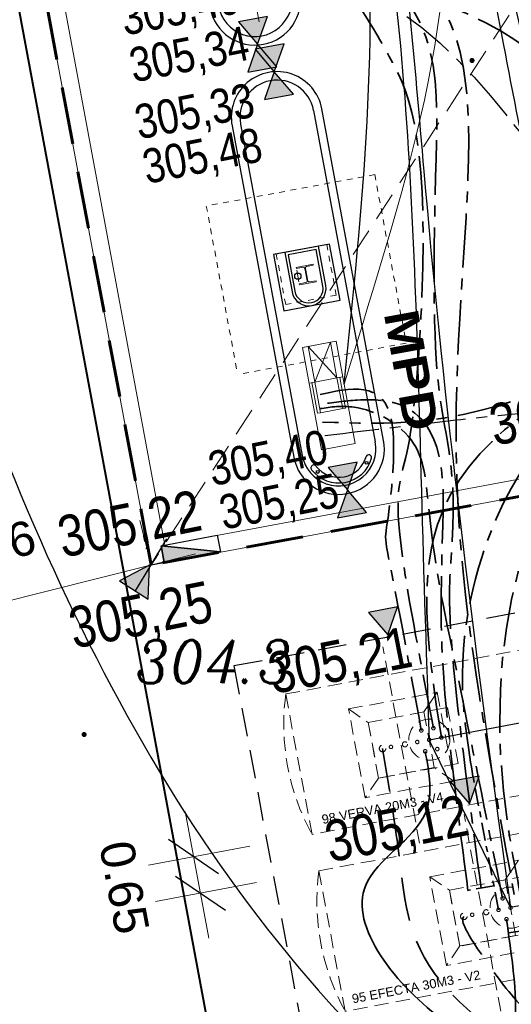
# Model space of a CAD drawing. Header units: metres. Extents: x 779 to 7046, y -512 to 9570.
# Tile 214 of 256: x 2205 to 2214, y 167 to 184. Entities that reach past the tile are written whole.
import ezdxf

# ---------------------------------------------------------------- set-up
doc = ezdxf.new("R2010")
doc.units = ezdxf.units.M
for name, pattern in [('0', [0]), ('CENTER', [50.8, 31.75, -6.35, 6.35, -6.35]), ('CIĄGłA', [0]), ('DASH', [0.75, 0.5, -0.25]), ('DASHDOT', [1, 0.5, -0.25, 0, -0.25]), ('DASHDOT2', [0.5, 0.25, -0.125, 0, -0.125]), ('DASHED', [0.75, 0.5, -0.25]), ('DASHEDX2', [38.1, 25.4, -12.7]), ('HIDDEN', [0.375, 0.25, -0.125]), ('HIDDEN2', [4.7625, 3.175, -1.5875]), ('KRESKOWA', [0.75, 0.5, -0.25])]:
    doc.linetypes.add(name, pattern=pattern)
doc.layers.add('-AGP1_zbiorniki', color=7, linetype='DASHED', lineweight=5, true_color=0x000000)
for name, color, linetype, lineweight in [('_a_krawezniki', 7, 'Continuous', 30), ('_a_obiekty', 250, 'Continuous', 30), ('_ON', 10, 'Continuous', 35), ('_Pb95', 94, 'Continuous', 35), ('_Pb98', 160, 'Continuous', 35), ('_U95', 30, 'Continuous', 35), ('_VRS', 210, 'Continuous', 35), ('AGP1_HATCH', 7, 'Continuous', 5), ('AGP1_KRAWEZNIKI', 250, 'Continuous', 20), ('AGP1_OPISY', 7, 'Continuous', 13), ('AGP1_WYMIARY', 7, 'Continuous', 15), ('AX1', 4, 'DASHDOT', 15), ('BK_Beton', 2, 'Continuous', 15), ('Instalacje elektryczne', 1, 'Continuous', 20), ('MPZP', 7, 'Continuous', 0), ('RTPW01', 253, 'Continuous', 0), ('zz-drogi', 7, 'Continuous', 40)]:
    doc.layers.add(name, color=color, linetype=linetype, lineweight=lineweight)
for name, color, linetype in [('IE_kable ziemne', 240, 'Continuous'), ('IE_kanalizacja iskrobezpieczne', 3, 'Continuous'), ('IE_kanalizacja słaboprądowa', 6, 'Continuous'), ('TECHNOLOGIA PALIW', 7, 'Continuous'), ('WIATA DYSTRYBUTOROWA', 7, 'Continuous'), ('WYMIARY', 9, 'Continuous'), ('zz-odwodnienie', 5, 'Continuous')]:
    doc.layers.add(name, color=color, linetype=linetype)
doc.styles.add('ARIAL', font='arial.ttf')
doc.styles.add('ARIAL BOLD', font='ariblk.ttf')
doc.styles.get("Standard").update_dxf_attribs({"font": 'arial.ttf'})
doc.styles.add('Style-ITALIC_1250', font='ITALIC_1250.shx')
doc.dimstyles.new('PZT M', dxfattribs={"dimtxt": 0.6, "dimasz": 0.75, "dimexe": 0.8, "dimexo": 0.1, "dimgap": 0.3, "dimtad": 1, "dimdsep": 46, "dimtxsty": 'ARIAL', "dimblk": 'OBLIQUE', "dimcen": 0.9, "dimdle": 0.8, "dimclrd": 7, "dimclre": 256, "dimclrt": 7, "dimadec": 0, "dimazin": 0, "dimtfac": 1, "dimtmove": 2, "dimatfit": 3, "dimldrblk": 'ARCHTICK', "dimfxl": 1, "dimfxlon": 1, "dimtolj": 1, "dimtzin": 0, "dimlwd": 20, "dimlwe": 20, "dimarcsym": 0})

# ---------------------------------------------------------------- blocks, each defined once
blk = doc.blocks.new('RTPW01')
at = {"layer": 'RTPW01', "linetype": 'Continuous', "lineweight": 13, "true_color": 0x939598}
h = blk.add_hatch(color=252, dxfattribs=at)
edge = h.paths.add_edge_path()
edge.add_arc((0, 0), 0.045, 0, 360)
blk = doc.blocks.new('PZT MDCP podkład')
at = {"layer": 'MPZP', "color": 252, "linetype": 'Continuous', "lineweight": 40, "true_color": 0x939598, "flags": 128}
blk.add_lwpolyline([(2125.102, 133.755), (2146.578, 18.455), (2153.737, -8.653)], dxfattribs=at)
at = {"layer": 'RTPW01', "color": 252, "linetype": 'Continuous', "lineweight": 13, "true_color": 0x939598}
for p in [(2147.126, 57.227), (2140.336, 45.429)]:
    blk.add_blockref('RTPW01', p, dxfattribs=at)
at = {"layer": 'RTPW01', "color": 252, "linetype": 'Continuous', "lineweight": 13, "true_color": 0x939598, "style": 'Style-ITALIC_1250', "width": 0.9}
blk.add_text('304.3', height=0.75, dxfattribs=at).set_placement((2141.236, 46.329))
blk = doc.blocks.new('TP')
at = {"layer": '_ON', "linetype": 'CENTER', "lineweight": 30, "ltscale": 0.03}
for points, knots in [([(1728.142, 310.983), (1728.072, 311.389, 0), (1727.924, 312.234, 0), (1728.789, 314.962, 0), (1733.851, 317.66, 0), (1733.36, 318.83, 0), (1738.837, 320.204, 0), (1739.964, 320.487, 0)], [0, 0, 0, 0, 1.243359, 2.59454, 8.443708, 12.38363, 13.4042, 13.4042, 13.4042, 13.4042]), ([(1736.004, 312.463), (1735.901, 313.296, 0), (1735.268, 318.424, 0), (1735.566, 319.404, 0), (1738.839, 320.124, 0), (1740.167, 320.416, 0)], [0, 0, 0, 0, 0.726184, 4.475326, 7.031829, 7.031829, 7.031829, 7.031829])]:
    blk.add_open_spline(points, degree=3, knots=knots, dxfattribs=at)
at = {"layer": '_Pb95', "linetype": 'CENTER', "ltscale": 0.03}
for points, knots in [([(1744.22, 315.939, 0), (1743.758, 315.844, 0), (1739.811, 315.039, 0), (1735.488, 316.503, 0), (1734.314, 319.123, 0), (1733.928, 320.932, 0), (1733.869, 321.21)], [0, 0, 0, 0, 0.942897, 8.04004, 11.544253, 12.182219, 12.182219, 12.182219, 12.182219]), ([(1727.671, 310.892), (1727.627, 311.168, 0), (1727.486, 312.041, 0), (1727.635, 314.973, 0), (1731.78, 315.076, 0), (1736.951, 314.47, 0), (1741.952, 315.405, 0), (1744.058, 315.798, 0)], [0, 0, 0, 0, 0.685114, 2.164302, 6.466468, 10.768634, 13.898231, 13.898231, 13.898231, 13.898231]), ([(1735.533, 312.375), (1735.504, 312.565, 0), (1735.426, 313.081, 0), (1735.972, 314.151, 0), (1738.323, 314.379, 0), (1739.037, 314.564, 0), (1742.659, 315.296, 0), (1744.098, 315.587, 0)], [0, 0, 0, 0, 0.556295, 1.510079, 2.272355, 5.589315, 7.776696, 7.776696, 7.776696, 7.776696])]:
    blk.add_open_spline(points, degree=3, knots=knots, dxfattribs=at)
at = {"layer": '_Pb95', "linetype": 'DASHEDX2', "ltscale": 0.03}
blk.add_open_spline([(1744.415, 314.91, 0), (1744.472, 314.876, 0), (1744.553, 314.827, 0), (1748.132, 317.427, 0), (1746.307, 319.93, 0), (1748.979, 320.676, 0), (1750.079, 320.913, 0), (1750.363, 320.975)], degree=3, knots=[0, 0, 0, 0, 1.619608, 2.288409, 7.703926, 9.936451, 10.712769, 10.712769, 10.712769, 10.712769], dxfattribs=at)
at = {"layer": '_Pb98', "linetype": 'CENTER', "ltscale": 0.03}
for points, knots in [([(1741.285, 314.511, 0), (1739.949, 314.3, 0), (1736.712, 313.79, 0), (1734.146, 318.255, 0), (1733.806, 320.185, 0), (1733.631, 321.175)], [0, 0, 0, 0, 0.562546, 1.363545, 2.207826, 2.207826, 2.207826, 2.207826]), ([(1741.122, 314.37, 0), (1740.003, 314.152, 0), (1736.942, 313.555, 0), (1736.717, 313.953, 0), (1730.826, 314.39, 0), (1729.496, 313.644, 0), (1728.661, 313.187, 0), (1727.352, 312.265, 0), (1727.345, 311.53, 0), (1727.405, 311.074, 0), (1727.435, 310.85)], [0, 0, 0, 0, 0.856613, 2.343572, 3.811717, 8.628417, 11.438696, 12.822687, 13.505151, 14.160828, 14.160828, 14.160828, 14.160828]), ([(1741.162, 314.159, 0), (1740.171, 313.974, 0), (1737.234, 313.424, 0), (1738.207, 313.543, 0), (1734.961, 313.78, 0), (1735.163, 312.909, 0), (1735.297, 312.327)], [0, 0, 0, 0, 0.836324, 2.479027, 3.076449, 4.277289, 4.277289, 4.277289, 4.277289])]:
    blk.add_open_spline(points, degree=3, knots=knots, dxfattribs=at)
at = {"layer": '_Pb98', "linetype": 'DASHEDX2', "ltscale": 0.03}
blk.add_open_spline([(1741.48, 313.482, 0), (1742.038, 313.577, 0), (1743.757, 313.87, 0), (1745.357, 313.89, 0), (1747.367, 316.641, 0), (1747.534, 319.724, 0), (1749.054, 320.514, 0), (1750.095, 320.68, 0), (1750.422, 320.732)], degree=3, knots=[0, 0, 0, 0, 1.573823, 4.84221, 7.487122, 9.533328, 12.679776, 14.116481, 14.116481, 14.116481, 14.116481], dxfattribs=at)
at = {"layer": '_U95', "color": 30, "linetype": 'CENTER', "ltscale": 0.03}
for points, knots in [([(1742.867, 322.086, 0), (1740.696, 321.679, 0), (1736.185, 320.833, 0), (1733.004, 317.976, 0), (1730.726, 317.048, 0), (1729.083, 316.573, 0), (1727.937, 313.087, 0), (1727.699, 311.996, 0), (1727.857, 311.189, 0), (1727.907, 310.939)], [0, 0, 0, 0, 2.488699, 5.171031, 7.853364, 13.115927, 14.979262, 16.127179, 16.641276, 16.641276, 16.641276, 16.641276]), ([(1742.907, 321.875, 0), (1740.637, 321.428, 0), (1733.282, 319.981, 0), (1735.879, 315.562, 0), (1735.808, 313.545, 0), (1735.768, 312.419)], [0, 0, 0, 0, 1.155525, 3.743695, 7.01791, 7.01791, 7.01791, 7.01791])]:
    blk.add_open_spline(points, degree=3, knots=knots, dxfattribs=at)
at = {"layer": '_VRS', "ltscale": 0.01}
blk.add_line((1744.704, 315.693, 0), (1744.664, 315.938, 0), dxfattribs=at)
at = {"layer": '_VRS', "linetype": 'CENTER', "ltscale": 0.01}
for p, q in [((1744.3, 315.516, 0), (1741.965, 315.065)), ((1743.881, 315.435), (1743.959, 314.98))]:
    blk.add_line(p, q, dxfattribs=at)
at = {"layer": '_VRS', "linetype": 'CENTER', "ltscale": 0.03}
for points, knots in [([(1741.965, 315.065), (1741.517, 314.991, 0), (1739.814, 314.71, 0), (1736.32, 315.603, 0), (1735.082, 317.318, 0), (1734.153, 319.479, 0), (1733.913, 320.63, 0), (1733.793, 321.206)], [0, 0, 0, 0, 0.990494, 3.759922, 8.649491, 10.17979, 11.710089, 11.710089, 11.710089, 11.710089]), ([(1743.919, 315.212), (1742.702, 315.045), (1739.247, 314.573, 0), (1736.622, 314.849, 0), (1735.654, 314.335), (1731.739, 314.363, 0), (1727.797, 314.507, 0), (1727.434, 311.39), (1727.543, 311.05), (1727.598, 310.878)], [0, 0, 0, 0, 0.615419, 1.747221, 6.409793, 11.323059, 15.332842, 16.014304, 16.716405, 16.716405, 16.716405, 16.716405]), ([(1743.959, 314.98), (1743.07, 314.864), (1740.302, 314.503), (1738.44, 314.499), (1737.676, 314.53), (1735.491, 314.579), (1735.346, 313.172), (1735.427, 312.592), (1735.459, 312.361)], [0, 0, 0, 0, 0.594315, 1.851041, 3.778554, 6.345536, 6.969608, 7.3855, 7.3855, 7.3855, 7.3855])]:
    blk.add_open_spline(points, degree=3, knots=knots, dxfattribs=at)
at = {"layer": '_VRS', "ltscale": 0.01}
blk.add_open_spline([(1741.528, 314.228, 0), (1741.909, 314.3, 0), (1742.841, 314.476, 0), (1743.956, 312.35, 0), (1746.263, 314.26, 0), (1747.062, 316.033, 0), (1745.288, 315.776, 0), (1744.463, 315.656, 0)], degree=3, knots=[0, 0, 0, 0, 1.0023, 2.454916, 4.787084, 6.191486, 7.410885, 7.410885, 7.410885, 7.410885], dxfattribs=at)
blk = doc.blocks.new('Zbiorniki 2x60 Modlnica')
at = {"layer": '-AGP1_zbiorniki', "lineweight": 13, "ltscale": 0.5}
for p, q in [((1933.746, 348.776), (1936.054, 336.593)), ((1933.597, 336.128), (1931.29, 348.311)), ((1930.502, 335.542), (1928.195, 347.725))]:
    blk.add_line(p, q, dxfattribs=at)
at = {"layer": '-AGP1_zbiorniki', "lineweight": 5, "ltscale": 0.5}
for p, q in [((1930.651, 348.19), (1932.959, 336.007)), ((1934.647, 339.989, 0), (1934.911, 338.599, 0)), ((1934.956, 339.917), (1935.25, 338.364)), ((1933.932, 338.414, 0), (1933.669, 339.803, 0)), ((1933.747, 339.389), (1933.404, 339.623)), ((1933.698, 338.07), (1933.404, 339.623)), ((1933.404, 339.623), (1933.747, 339.389)), ((1933.747, 339.389), (1934.722, 339.573)), ((1934.722, 339.573), (1934.907, 338.599)), ((1934.722, 339.573), (1934.907, 338.599)), ((1933.932, 338.414), (1933.747, 339.389)), ((1930.468, 338.195, 0), (1932.021, 338.489, 0)), ((1930.733, 338.375, 0), (1931.712, 338.561, 0)), ((1931.712, 338.561, 0), (1931.975, 337.171, 0)), ((1932.021, 338.489, 0), (1931.786, 338.145, 0)), ((1932.021, 338.489, 0), (1932.315, 336.936, 0)), ((1934.907, 338.599), (1933.932, 338.414)), ((1934.911, 338.599, 0), (1933.932, 338.414, 0)), ((1934.907, 338.599), (1935.25, 338.364)), ((1930.996, 336.986, 0), (1930.733, 338.375, 0)), ((1933.698, 338.07), (1933.932, 338.414)), ((1935.25, 338.364), (1933.698, 338.07)), ((1935.25, 338.364), (1933.698, 338.07)), ((1930.812, 337.961, 0), (1930.468, 338.195, 0)), ((1930.762, 336.642, 0), (1930.468, 338.195, 0)), ((1930.468, 338.195, 0), (1930.812, 337.961, 0)), ((1930.812, 337.961, 0), (1931.786, 338.145, 0)), ((1931.786, 338.145, 0), (1931.971, 337.171, 0)), ((1931.786, 338.145, 0), (1931.971, 337.171, 0)), ((1930.996, 336.986, 0), (1930.812, 337.961, 0)), ((1931.975, 337.171, 0), (1930.996, 336.986, 0)), ((1931.971, 337.171, 0), (1930.996, 336.986, 0)), ((1931.971, 337.171, 0), (1932.315, 336.936, 0)), ((1930.762, 336.642, 0), (1930.996, 336.986, 0)), ((1932.315, 336.936, 0), (1930.762, 336.642, 0)), ((1932.315, 336.936, 0), (1930.762, 336.642, 0)), ((1936.054, 336.593), (1933.597, 336.128)), ((1932.959, 336.007), (1930.502, 335.542))]:
    blk.add_line(p, q, dxfattribs=at)
for centre, radius in [((1934.234, 339.485, 0), 0.36), ((1934.234, 339.485, 0), 0.0305), ((1934.071, 339.345, 0), 0.0305), ((1934.437, 339.414, 0), 0.0305), ((1934.274, 339.274, 0), 0.03), ((1934.315, 339.059, 0), 0.045), ((1934.361, 338.814, 0), 0.03), ((1934.389, 338.667, 0), 0.057), ((1931.298, 338.057, 0), 0.36), ((1931.095, 338.128, 0), 0.0305), ((1931.258, 338.268, 0), 0.03), ((1931.461, 338.197, 0), 0.0305), ((1931.299, 338.053, 0), 0.0305), ((1931.501, 337.986, 0), 0.0305), ((1931.135, 337.917, 0), 0.0305), ((1931.338, 337.846, 0), 0.03), ((1931.379, 337.631, 0), 0.045), ((1931.425, 337.386, 0), 0.03), ((1931.453, 337.239, 0), 0.057)]:
    blk.add_circle(centre, radius, dxfattribs=at)
at = {"layer": '-AGP1_zbiorniki', "lineweight": 13, "ltscale": 0.5}
for centre in [(1934.117, 340.1), (1931.022, 339.514)]:
    blk.add_arc(centre, 4.006, 262.5435, 298.9035, dxfattribs=at)
at = {"linetype": 'HIDDEN', "lineweight": 5}
for p, q in [((1936.046, 339.319), (1932.608, 338.668)), ((1933.111, 337.891, 0), (1929.672, 337.24, 0))]:
    blk.add_line(p, q, dxfattribs=at)
at = {"linetype": 'KRESKOWA'}
blk.add_lwpolyline([(1927.408, 348.39), (1930.013, 334.635), (1936.889, 335.941), (1934.284, 349.696)], close=True, dxfattribs=at)
at = {"layer": '-AGP1_zbiorniki', "lineweight": 5, "ltscale": 0.5, "style": 'ARIAL'}
for s, p in [('95 EFECTA 30M3 - V2', (1935.916, 336.728, 0.14)), ('98 VERVA 20M3 - V4', (1932.777, 336.194, 0.14))]:
    blk.add_text(s, height=0.16, rotation=100.8415, dxfattribs=at).set_placement(p)
blk = doc.blocks.new('ZMIANY STUDZIENKA ZLEWOWA - INSTALACJE ELEKTRYCZNE')
at = {"layer": 'IE_kable ziemne', "linetype": 'CIĄGłA', "lineweight": 5}
for points, knots in [([(2844.435, 177.751), (2845.554, 181.4), (2847.514, 187.101), (2843.376, 193.173), (2842.815, 196.648), (2841.989, 197.948)], [0, 0, 0, 0, 10.08099, 16.887061, 20.587634, 20.587634, 20.587634, 20.587634]), ([(2844.435, 177.751), (2845.554, 181.4), (2847.514, 187.101), (2843.376, 193.173), (2842.815, 196.648), (2841.989, 197.948)], [0, 0, 0, 0, 10.08099, 16.887061, 20.587634, 20.587634, 20.587634, 20.587634]), ([(2852.641, 179.535), (2851.677, 181.306), (2849.822, 184.714), (2845.753, 189.694), (2843.761, 194.33), (2842.826, 197.303), (2842.148, 197.978)], [0, 0, 0, 0, 6.036908, 11.619014, 19.191256, 20.966671, 20.966671, 20.966671, 20.966671]), ([(2852.641, 179.535), (2851.677, 181.306), (2849.822, 184.714), (2845.753, 189.694), (2843.761, 194.33), (2842.826, 197.303), (2842.148, 197.978)], [0, 0, 0, 0, 6.036908, 11.619014, 19.191256, 20.966671, 20.966671, 20.966671, 20.966671])]:
    blk.add_open_spline(points, degree=3, knots=knots, dxfattribs=at)
blk.add_spline([(2851.912, 183.486), (2848.428, 186.769), (2844.257, 194.257), (2842.48, 197.376), (2842.047, 197.959)], degree=3, dxfattribs=at)
blk.add_spline([(2851.912, 183.486), (2848.428, 186.769), (2844.257, 194.257), (2842.48, 197.376), (2842.047, 197.959)], degree=3, dxfattribs=at)
at = {"layer": 'IE_kanalizacja iskrobezpieczne', "color": 3}
for p, q in [((2845.923, 171.524, 0), (2852.253, 172.71, 0)), ((2847.349, 168.586, 0), (2845.923, 171.524, 0)), ((2853.636, 169.765), (2847.349, 168.586, 0))]:
    blk.add_line(p, q, dxfattribs=at)
for points, knots in [([(2841.117, 197.785), (2841.198, 197.698, 0), (2841.204, 197.657, 0), (2841.239, 197.543, 0), (2842.978, 194.382, 0), (2845.847, 186.533, 0), (2845.672, 178.133, 0), (2845.927, 171.525, 0)], [1.486445, 1.486445, 1.486445, 1.486445, 1.691147, 1.691147, 1.691147, 12.699783, 26.610845, 26.610845, 26.610845, 26.610845]), ([(2847.356, 168.588, 0), (2846.577, 174.153, 0), (2845.937, 179.726, 0), (2845.255, 189.046, 0), (2843.117, 194.338, 0), (2841.333, 197.59), (2841.333, 197.59), (2841.271, 197.684), (2841.199, 197.801)], [0, 0, 0, 0, 11.024711, 16.846624, 27.913725, 27.913725, 27.913725, 28.118518, 28.118518, 28.118518, 28.118518]), ([(2853.636, 169.765), (2850.948, 172.689, 0), (2850.758, 175.154), (2848.123, 178.925), (2847.263, 183.554), (2846.405, 187.996), (2845, 190.914), (2843.77, 193.479), (2842.716, 195.546), (2841.669, 197.196), (2841.408, 197.636), (2841.408, 197.636), (2841.333, 197.716), (2841.248, 197.81)], [0, 0, 0, 0, 4.724123, 8.185208, 13.647095, 18.579475, 21.730263, 23.306616, 27.124289, 28.668747, 28.668747, 28.668747, 28.872961, 28.872961, 28.872961, 28.872961]), ([(2852.253, 172.71, 0), (2851.102, 175.521, 0), (2848.104, 178.042, 0), (2847.71, 186.343, 0), (2844.233, 192.659, 0), (2842.722, 195.93), (2841.701, 197.392), (2841.546, 197.584), (2841.546, 197.584), (2841.455, 197.724), (2841.371, 197.834)], [0, 0, 0, 0, 2.952849, 14.669176, 20.319524, 24.581273, 25.47178, 25.47178, 25.47178, 25.679313, 25.679313, 25.679313, 25.679313])]:
    blk.add_open_spline(points, degree=3, knots=knots, dxfattribs=at)
at = {"layer": 'IE_kanalizacja słaboprądowa', "color": 6}
for points in [[(2832.466, 214.329), (2836.941, 180.953), (2845.734, 165.369), (2850.371, 161.92)], [(2851.912, 183.486), (2848.077, 186.25), (2845.046, 191.926), (2840.501, 197.671)]]:
    blk.add_spline(points, degree=3, dxfattribs=at)
for points, knots in [([(2844.435, 177.751), (2844.758, 180.826), (2845.33, 186.274), (2843.464, 192.9), (2841.149, 196.089), (2840.22, 197.368), (2840.185, 197.445), (2840.151, 197.522), (2840.116, 197.599)], [0, 0, 0, 0, 8.887869, 15.741207, 20.329937, 20.329937, 20.329937, 20.541607, 20.541607, 20.541607, 20.541607]), ([(2852.641, 179.535), (2850.653, 182.168), (2846.333, 187.889), (2842.526, 194.106), (2840.471, 197.462), (2840.431, 197.522), (2840.391, 197.582), (2840.35, 197.643)], [0, 0, 0, 0, 9.915467, 21.549422, 21.549422, 21.549422, 21.760743, 21.760743, 21.760743, 21.760743])]:
    blk.add_open_spline(points, degree=3, knots=knots, dxfattribs=at)
blk = doc.blocks.new('_Oblique')
at = {"color": 0, "linetype": 'ByBlock', "lineweight": 25}
blk.add_line((-0.5, -0.5), (0.5, 0.5), dxfattribs=at)
blk = doc.blocks.new('*D181')
at = {"layer": 'AGP1_WYMIARY', "color": 7, "linetype": 'CIĄGłA', "lineweight": 20, "transparency": 16777216}
for p, q in [((2207.468, 174.9), (2207.272, 175.675)), ((2208.244, 175.095), (2198.357, 172.605)), ((2199.132, 172.801), (2198.937, 173.576))]:
    blk.add_line(p, q, dxfattribs=at)
at = {"layer": 'Defpoints', "color": 0, "linetype": 'CIĄGłA', "transparency": 16777216}
for p in [(2207.468, 174.898), (2199.132, 172.801), (2199.133, 172.799)]:
    blk.add_point(p, dxfattribs=at)
at = {"layer": 'AGP1_WYMIARY', "color": 7, "linetype": 'CIĄGłA', "lineweight": 20, "transparency": 16777216, "xscale": 0.75, "yscale": 0.75, "zscale": 0.75}
for p, rotation in [((2207.468, 174.9), 14.13389540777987), ((2199.132, 172.801), 194.1338954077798)]:
    blk.add_blockref('_Oblique', p, dxfattribs=dict(at, rotation=rotation))
at = {"layer": 'AGP1_WYMIARY', "color": 7, "linetype": 'CIĄGłA', "lineweight": 20, "transparency": 16777216, "insert": (2204.862, 175.264), "char_height": 0.6, "attachment_point": 5, "rotation": 14.1339, "style": 'ARIAL'}
blk.add_mtext('\\A1;8.6', dxfattribs=at)
blk = doc.blocks.new('_ArchTick')
at = {"layer": 'WYMIARY', "color": 0, "linetype": 'Continuous', "const_width": 0.15}
blk.add_lwpolyline([(-0.5, -0.5), (0.5, 0.5)], dxfattribs=at)
blk = doc.blocks.new('4PROD MPD 8')
at = {"layer": 'BK_Beton', "color": 18, "lineweight": 5, "true_color": 0x000000}
for points in [[(59501, 11319), (57676, 11319), (57676, 11919), (59501, 11919), (59501, 11319)], [(57676, 11816), (57676, 11919)], [(58311, 11816), (58311, 11919)], [(57676, 11816), (58311, 11816), (58311, 11421), (57676, 11421), (57676, 11816)], [(57676, 11421), (58311, 11816)], [(58311, 11421), (57676, 11816)], [(58857, 11867), (58311, 11867)], [(58311, 11421), (58857, 11421), (58857, 11816), (58311, 11816)], [(58857, 11816), (58857, 11867)], [(57676, 11421), (57676, 11319)], [(58311, 11421), (58311, 11319)], [(58857, 11421), (58857, 11370)], [(58857, 11370), (58311, 11370)]]:
    blk.add_lwpolyline(points, dxfattribs=at)
blk = doc.blocks.new('SŁUP + FUNDAMENT - WIATA')
at = {"color": 7, "lineweight": 20}
for p, q in [((52153, 45285), (52453, 45285)), ((52153, 45267), (52153, 45285)), ((52153, 45267), (52271, 45267)), ((52298, 45240), (52298, 45019)), ((52308, 45240), (52308, 45019)), ((52453, 45267), (52335, 45267)), ((52453, 45267), (52453, 45285)), ((52153, 44992), (52271, 44992)), ((52153, 44975), (52153, 44992)), ((52453, 44992), (52335, 44992)), ((52453, 44975), (52453, 44992)), ((52153, 44975), (52453, 44975))]:
    blk.add_line(p, q, dxfattribs=at)
for centre, start, end in [((52271, 45240), 0, 90), ((52335, 45240), 90, 180), ((52271, 45019), 270, 0), ((52335, 45019), 180, 270)]:
    blk.add_arc(centre, 27, start, end, dxfattribs=at)
at = {"layer": 'BK_Beton', "color": 18, "linetype": 'DASHED', "lineweight": 5, "true_color": 0x000000}
for p, q in [((50803, 46630), (50803, 43630)), ((53803, 46630), (50803, 46630)), ((53803, 46630), (53803, 43630)), ((53803, 43630), (50803, 43630))]:
    blk.add_line(p, q, dxfattribs=at)
blk.add_lwpolyline([(51853, 44680), (52753, 44680), (52753, 45580), (51853, 45580)], close=True, dxfattribs=at)
blk = doc.blocks.new('WYSEPKA ZMIANY DO PnB')
at = {"color": 7, "lineweight": 25}
for p, q in [((2033.946, -47.554), (2035.024, -53.355)), ((2032.668, -47.793), (2033.746, -53.593))]:
    blk.add_line(p, q, dxfattribs=at)
at = {"color": 18, "linetype": 'KRESKOWA', "lineweight": 60, "ltscale": 2, "true_color": 0x000000}
blk.add_lwpolyline([(2031.102, -55.51), (2027.989, -38.797), (2043.915, -35.831), (2047.028, -52.543), (2031.102, -55.51)], dxfattribs=at)
at = {"color": 18, "linetype": 'CIĄGłA', "lineweight": 5, "true_color": 0x000000}
for points in [[(2043.915, -35.831), (2047.028, -52.543), (2031.102, -55.51), (2027.989, -38.797)], [(2043.675, -36.18), (2046.679, -52.303), (2031.342, -55.16), (2028.339, -39.037)]]:
    blk.add_lwpolyline(points, close=True, dxfattribs=at)
at = {"color": 18, "linetype": 'DASHED', "lineweight": 5, "true_color": 0x000000}
blk.add_lwpolyline([(2043.915, -35.831), (2031.102, -55.51)], dxfattribs=at)
at = {"color": 18, "linetype": 'DASHDOT2', "lineweight": 5, "true_color": 0x000000}
blk.add_lwpolyline([(2032.993, -46.003), (2032.059, -40.989)], dxfattribs=at)
at = {"color": 7, "linetype": 'HIDDEN2', "lineweight": 25, "ltscale": 2}
blk.add_lwpolyline([(2034.226, -49.893), (2033.243, -50.076), (2033.426, -51.059), (2034.41, -50.876)], close=True, dxfattribs=at)
at = {"color": 7, "lineweight": 25}
blk.add_circle((2033.67, -50.454), 0.055, dxfattribs=at)
for centre, start, end in [((2032.92, -45.609), 190.5502, 10.5502), ((2033.307, -47.673), 10.5502, 190.5502), ((2034.385, -53.474), 190.5502, 10.5502)]:
    blk.add_arc(centre, 0.65, start, end, dxfattribs=at)
at = {"layer": '_a_krawezniki'}
for p, q in [((2035.171, -53.328), (2034.091, -47.527)), ((2032.518, -47.82), (2033.599, -53.621))]:
    blk.add_line(p, q, dxfattribs=at)
for centre, start, end in [((2032.92, -45.609), 190.5515, 10.5515), ((2033.305, -47.674), 10.55, 190.5529), ((2034.385, -53.474), 190.5515, 10.5515)]:
    blk.add_arc(centre, 0.8, start, end, dxfattribs=at)
at = {"layer": '_a_obiekty', "linetype": 'Continuous'}
for p, q in [((2034.03, -49.929), (2033.44, -50.039)), ((2034.158, -50.617), (2034.03, -49.929)), ((2033.44, -50.039), (2033.568, -50.727)), ((2033.99, -49.988), (2033.498, -50.079)), ((2033.498, -50.079), (2033.617, -50.718)), ((2034.109, -50.627), (2033.99, -49.988))]:
    blk.add_line(p, q, dxfattribs=at)
for centre in [(2034.874, -53.722), (2034.018, -53.881)]:
    blk.add_circle(centre, 0.025, dxfattribs=at)
for centre, radius, start, end in [((2033.863, -50.672), 0.3, 190.5515, 10.5514), ((2033.863, -50.672), 0.25, 190.5515, 10.5514), ((2034.912, -53.63), 0.0502, 347.1319, 157.3067), ((2033.949, -53.809), 0.0502, 31.3022, 221.1274), ((2034.385, -53.474), 0.6, 217.8485, 343.8529), ((2034.385, -53.474), 0.5, 218.1753, 344.1798)]:
    blk.add_arc(centre, radius, start, end, dxfattribs=at)
at = {"layer": 'AX1', "color": 7}
blk.add_line((2033.689, -50.555), (2033.651, -50.352), dxfattribs=at)
at = {"layer": 'BK_Beton', "color": 18, "lineweight": 0, "true_color": 0x000000, "xscale": 0.001, "yscale": 0.001, "zscale": 0.001}
for name, p, rotation in [('SŁUP + FUNDAMENT - WIATA', (1990.663, -104.371), 10.55181535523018), ('4PROD MPD 8', (2012.061, 2.927), 280.5514482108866)]:
    blk.add_blockref(name, p, dxfattribs=dict(at, rotation=rotation))
blk = doc.blocks.new('d_rzędna')
at = {"layer": 'zz-odwodnienie'}
blk.add_hatch(color=0, dxfattribs=at).paths.add_polyline_path([(0, 0), (0.369, 0.639), (-0.369, 0.639)])
at = {"layer": 'zz-odwodnienie', "color": 0}
for p, q in [((-0.369, 0.639), (0, 0)), ((0.369, 0.639), (-0.369, 0.639)), ((-0.369, 0.639), (0, 0)), ((0.369, 0.639), (-0.369, 0.639)), ((0, 0), (0.369, 0.639)), ((0, 0), (0.369, 0.639))]:
    blk.add_line(p, q, dxfattribs=at)
blk = doc.blocks.new('d_wpust')
at = {"layer": 'zz-odwodnienie'}
blk.add_hatch(color=0, dxfattribs=at).paths.add_polyline_path([(-0.5, 0.6), (-0.5, 0), (0.5, 0)])
at = {"layer": 'zz-odwodnienie', "color": 0}
for p, q in [((-0.5, 0.6), (0.5, 0)), ((-0.5, 0), (-0.5, 0.6)), ((-0.5, 0.6), (0.5, 0.6)), ((0.5, 0.6), (0.5, 0)), ((0.5, 0), (-0.5, 0))]:
    blk.add_line(p, q, dxfattribs=at)
blk.add_lwpolyline([(-0.5, 0.6), (-0.5, 0), (0.5, 0)], close=True, dxfattribs=at)
blk = doc.blocks.new('RZEDNE MODNLICA 20241108')
at = {"layer": 'zz-odwodnienie'}
for p, xscale, yscale, zscale, rotation in [((2209.331, 184.012), 0.7, 0.7, 0.7, 10.55144993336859), ((2209.331, 184.012), 0.7, 0.7, 0.7, 190.5514499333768), ((2209.623, 183.532), 0.7, 0.7, 0.7, 10.55144993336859), ((2209.623, 183.532), 0.7, 0.7, 0.7, 190.5514499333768), ((2210.904, 176.212), 0.7, 0.7, 0.7, 10.55144993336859), ((2210.904, 176.212), 0.7, 0.7, 0.7, 190.5514499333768), ((2207.44, 174.893), 0.8000000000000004, 0.8000000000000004, 0.8000000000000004, 147.4825656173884), ((2211.611, 173.677, 0), 0.7, 0.7, 0.7, 10.55144993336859), ((2213.039, 170.717, 0), 0.7, 0.7, 0.7, 10.55144993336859)]:
    blk.add_blockref('d_rzędna', p, dxfattribs=dict(at, xscale=xscale, yscale=yscale, zscale=zscale, rotation=rotation))
at = {"layer": 'zz-odwodnienie', "yscale": 0.4999999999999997, "rotation": 10.7525581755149}
blk.add_blockref('d_wpust', (2208.19, 175.034), dxfattribs=at)
at = {"layer": 'zz-odwodnienie', "width": 4.62727, "attachment_point": 1, "rotation": 11.2031}
for s, insert, char_height in [('{\\fArial Narrow|b0|i0|c238|p34;305,49}', (2206.889, 184.751, 0), 0.6), ('{\\fArial Narrow|b0|i0|c238|p34;305,34}', (2207.042, 183.931, 0), 0.6), ('{\\fArial Narrow|b0|i0|c238|p34;305,33}', (2207.137, 182.934, 0), 0.6), ('{\\fArial Narrow|b0|i0|c238|p34;305,48}', (2207.273, 182.155, 0), 0.6), ('{\\fArial Narrow|b0|i0|c238|p34;305,27}', (2213.337, 177.691, 0), 0.72), ('{\\fArial Narrow|b0|i0|c238|p34;305,40}', (2208.424, 176.867, 0), 0.6), ('{\\fArial Narrow|b0|i0|c238|p34;305,25}', (2208.616, 176.103, 0), 0.6), ('{\\fArial Narrow|b0|i0|c238|p34;305,22}', (2205.78, 175.732), 0.72), ('{\\fArial Narrow|b0|i0|c238|p34;305,25}', (2205.976, 174.139), 0.72), ('{\\fArial Narrow|b0|i0|c238|p34;305,21}', (2209.465, 173.343), 0.72), ('{\\fArial Narrow|b0|i0|c238|p34;305,12}', (2210.458, 170.398), 0.72)]:
    blk.add_mtext(s, dxfattribs=dict(at, insert=insert, char_height=char_height))
blk = doc.blocks.new('*D217')
at = {"layer": 'AGP1_WYMIARY', "color": 7, "linetype": 'CIĄGłA', "lineweight": 20, "transparency": 16777216}
for p, q in [((2208.477, 168.369), (2208.063, 170.581)), ((2209.193, 169.978), (2207.424, 169.647)), ((2209.313, 169.34), (2207.544, 169.008))]:
    blk.add_line(p, q, dxfattribs=at)
at = {"layer": 'Defpoints', "color": 0, "linetype": 'CIĄGłA', "transparency": 16777216}
for p in [(2210.284, 170.183), (2208.21, 169.794), (2210.403, 169.544)]:
    blk.add_point(p, dxfattribs=at)
at = {"layer": 'AGP1_WYMIARY', "color": 7, "linetype": 'CIĄGłA', "lineweight": 20, "transparency": 16777216, "xscale": 0.75, "yscale": 0.75, "zscale": 0.75}
for p, rotation in [((2208.21, 169.794), 100.6137880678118), ((2208.33, 169.155), 280.6137880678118)]:
    blk.add_blockref('_Oblique', p, dxfattribs=dict(at, rotation=rotation))
at = {"layer": 'AGP1_WYMIARY', "color": 7, "linetype": 'CIĄGłA', "lineweight": 20, "transparency": 16777216, "insert": (2206.997, 169.255), "char_height": 0.6, "attachment_point": 5, "rotation": 280.6138, "style": 'ARIAL'}
blk.add_mtext('\\A1;0.65', dxfattribs=at)
blk = doc.blocks.new('lpg dystrybutor')
at = {"color": 2, "linetype": 'DASHED', "lineweight": 5, "ltscale": 3, "true_color": 0xf1eb1f}
blk.add_lwpolyline([(1884.638, 1542.59), (1885.51, 1542.172, 0.414214), (1925.538, 1556.235), (1925.797, 1556.776, 0.414214), (1911.734, 1596.804), (1910.862, 1597.222, 0.414214), (1870.834, 1583.159), (1870.575, 1582.618, 0.414214)], format="xyb", close=True, dxfattribs=at)
blk = doc.blocks.new('WIATA LPG DWA STANOWISKA')
at = {"layer": 'AGP1_KRAWEZNIKI', "xscale": -0.9999999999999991, "rotation": 254.8767121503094}
blk.add_blockref('lpg dystrybutor', (75.324, -1319.474), dxfattribs=at)
blk = doc.blocks.new('*D226')
at = {"layer": 'AGP1_WYMIARY', "color": 7, "linetype": 'CIĄGłA', "lineweight": 20, "transparency": 16777216}
for p, q in [((2208.388, 185.251), (2208.215, 186.178)), ((2209.148, 185.539), (2198.927, 183.63)), ((2199.74, 183.636), (2199.567, 184.563))]:
    blk.add_line(p, q, dxfattribs=at)
at = {"layer": 'Defpoints', "color": 0, "linetype": 'CIĄGłA', "transparency": 16777216}
for p in [(2208.406, 185.153), (2199.714, 183.777), (2199.758, 183.538)]:
    blk.add_point(p, dxfattribs=at)
at = {"layer": 'AGP1_WYMIARY', "color": 7, "linetype": 'CIĄGłA', "lineweight": 20, "transparency": 16777216, "xscale": 0.75, "yscale": 0.75, "zscale": 0.75}
for p, rotation in [((2208.361, 185.392), 10.5786444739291), ((2199.714, 183.777), 190.5786444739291)]:
    blk.add_blockref('_Oblique', p, dxfattribs=dict(at, rotation=rotation))
at = {"layer": 'AGP1_WYMIARY', "color": 7, "linetype": 'CIĄGłA', "lineweight": 20, "transparency": 16777216, "insert": (2202.949, 185.199), "char_height": 0.6, "attachment_point": 5, "rotation": 10.5786, "style": 'ARIAL'}
blk.add_mtext('\\A1;8.8', dxfattribs=at)
blk = doc.blocks.new('Zbiornik LPG 20m3')
at = {"layer": '_a_obiekty', "color": 251, "linetype": 'DASH', "lineweight": 5, "ltscale": 4, "true_color": 0x636466}
blk.add_lwpolyline([(2696.092, 576.319), (2700.983, 570.986, -0.414214), (2699.15, 528.6), (2697.676, 527.248, -0.414214), (2655.289, 529.081), (2650.398, 534.414, -0.414214), (2652.231, 576.801), (2653.705, 578.152, -0.414214), (2696.092, 576.319)], format="xyb", dxfattribs=at)

msp = doc.modelspace()

# ---------------------------------------------------------------- hatches: boundary and pattern name
at = {"layer": 'AGP1_HATCH', "lineweight": 15, "transparency": 33554625}
h = msp.add_hatch(dxfattribs=at)
h.set_pattern_fill('GRASS', color=64, scale=0.02, angle=24.6109)
h.set_pattern_definition([(114.610929, (462.9081, 0), (-0.47617302, 0.17698378), [0.09525, -0.62317049]), (69.61093, (462.9081, 0), (-0.47617302, 0.17698378), [0.09525, -0.41275]), (159.61093, (462.9081, 0), (-0.17698378, -0.47617302), [0.09525, -0.41275])])
edge = h.paths.add_edge_path()
edge.add_line((2201.155, 263.588), (2187.755, 258.884))
edge.add_line((2187.755, 258.884), (2189.333, 250.413))
edge.add_line((2189.333, 250.413), (2200.149, 252.427))
edge.add_line((2200.149, 252.427), (2200.649, 252.52))
edge.add_arc((2201.59, 247.457), 5.15, 21.5178, 100.535, ccw=False)
edge.add_line((2206.381, 249.346), (2206.676, 248.599))
edge.add_line((2206.676, 248.599), (2210.151, 239.785))
edge.add_line((2210.151, 239.785), (2213.734, 230.696))
edge.add_line((2213.734, 230.696), (2217.79, 220.411))
edge.add_line((2217.79, 220.411), (2215.443, 228.679))
edge.add_line((2215.443, 228.679), (2207.465, 248.918))
edge.add_line((2207.465, 248.918), (2201.155, 263.588))
h.paths.add_polyline_path([(2193.681, 159.168), (2194.272, 155.86), (2190.669, 155.216), (2190.078, 158.524)], flags=16)
h.paths.add_polyline_path([(2174.949, 242.444), (2174.18, 246.573), (2176.736, 247.049), (2177.505, 242.92)], flags=16)
h.paths.add_polyline_path([(2213.207, 155.262), (2212.586, 156.801), (2213.476, 157.161), (2214.097, 155.621)], flags=16)
h.paths.add_polyline_path([(2224.99, 196.349), (2224.672, 197.978), (2225.614, 198.162), (2225.932, 196.533)], flags=16)
edge = h.paths.add_edge_path()
edge.add_line((2222.136, 154.634), (2223.664, 154.456))
edge.add_line((2223.664, 154.456), (2227.521, 153.359))
edge.add_line((2227.521, 153.359), (2233.308, 151.191))
edge.add_line((2233.308, 151.191), (2237.862, 147.79))
edge.add_line((2237.862, 147.79), (2239.041, 146.988))
edge.add_line((2239.041, 146.988), (2233.605, 169.638))
edge.add_line((2233.605, 169.638), (2228.175, 191.748))
edge.add_line((2228.175, 191.748), (2222.495, 209.518))
edge.add_line((2222.495, 209.518), (2217.355, 223.828))
edge.add_line((2217.355, 223.828), (2215.443, 228.679))
edge.add_line((2215.443, 228.679), (2217.79, 220.411))
edge.add_line((2217.79, 220.411), (2221.381, 210.369))
edge.add_line((2221.381, 210.369), (2223.235, 204.292))
edge.add_line((2223.235, 204.292), (2230.776, 165.68))
edge.add_line((2230.776, 165.68), (2220.625, 163.698))
edge.add_line((2220.625, 163.698), (2220.928, 162.147))
edge.add_line((2220.928, 162.147), (2218.298, 161.633))
edge.add_line((2218.298, 161.633), (2217.995, 163.183))
edge.add_line((2217.995, 163.183), (2213.824, 162.368))
edge.add_arc((2214.562, 158.59), 3.85, 101.056, 197.8899)
edge.add_line((2210.898, 157.407), (2211.273, 156.245))
edge.add_arc((2213.414, 156.851), 2.225, 195.8025, 221.5125)
edge.add_arc((2213.798, 156.777), 2.483, 214.3489, 282.1039)
edge.add_line((2214.319, 154.35), (2219.145, 156.298))
edge.add_line((2219.145, 156.298), (2222.136, 154.634))
edge = h.paths.add_edge_path()
edge.add_line((2182.307, 222.606), (2181.363, 222.43))
edge.add_line((2181.363, 222.43), (2181.059, 224.062))
edge.add_line((2181.059, 224.062), (2182.003, 224.238))
edge.add_line((2182.003, 224.238), (2178.489, 243.103))
edge.add_line((2178.489, 243.103), (2177.505, 242.92))
edge.add_line((2177.505, 242.92), (2176.736, 247.049))
edge.add_line((2176.736, 247.049), (2177.719, 247.232))
edge.add_line((2177.719, 247.232), (2177.536, 248.215))
edge.add_line((2177.536, 248.215), (2178.519, 248.398))
edge.add_line((2178.519, 248.398), (2189.329, 250.412))
edge.add_line((2189.329, 250.412), (2187.755, 258.884))
edge.add_line((2187.755, 258.884), (2168.625, 252.168))
edge.add_line((2168.625, 252.168), (2167.595, 251.808))
edge.add_line((2167.595, 251.808), (2162.625, 250.058))
edge.add_line((2162.625, 250.058), (2166.545, 229.768))
edge.add_line((2166.545, 229.768), (2169.935, 212.288))
edge.add_line((2169.935, 212.288), (2178.195, 169.718))
edge.add_line((2178.195, 169.718), (2182.565, 169.808))
edge.add_line((2182.565, 169.808), (2182.575, 166.618))
edge.add_line((2182.575, 166.618), (2179.045, 166.538))
edge.add_line((2179.045, 166.538), (2179.735, 164.398))
edge.add_line((2179.735, 164.398), (2185.555, 147.408))
edge.add_line((2185.555, 147.408), (2190.115, 144.698))
edge.add_line((2190.115, 144.698), (2195.595, 146.798))
edge.add_line((2195.595, 146.798), (2198.507, 147.966))
edge.add_arc((2192.413, 155.942), 10.037, 307.382, 339.7888)
edge.add_arc((2172.677, 161.116), 30.409, 343.4897, 347.8328)
edge.add_arc((2184.654, 158.295), 18.108, 348.5707, 353.3645)
edge.add_arc((2197.523, 156.519), 5.127, 356.4696, 372.8519)
edge.add_line((2202.522, 157.659), (2201.35, 163.382))
edge.add_line((2201.35, 163.382), (2197.98, 176.763))
edge.add_arc((2195.216, 176.067), 2.85, 14.1339, 55.5514)
edge.add_line((2196.828, 178.417), (2193.551, 180.665))
edge.add_arc((2195.333, 183.263), 3.15, 190.5514, 235.5514, ccw=False)
edge.add_line((2192.236, 182.686), (2191.95, 184.222))
edge.add_line((2191.95, 184.222), (2189.099, 183.691))
edge.add_line((2189.099, 183.691), (2188.039, 189.393))
edge.add_line((2188.039, 189.393), (2190.888, 189.924))
edge.add_line((2190.888, 189.924), (2190.534, 191.826))
edge.add_arc((2193.631, 192.403), 3.15, 154.457, 190.5468, ccw=False)
edge.add_line((2190.789, 193.761), (2192.599, 197.548))
edge.add_arc((2191.651, 198.001), 1.05, 334.457, 381.532)
edge.add_line((2192.628, 198.386), (2185.882, 197.13))
edge.add_line((2185.882, 197.13), (2183.725, 208.711))
edge.add_line((2183.725, 208.711), (2184.856, 208.921))
edge.add_line((2184.856, 208.921), (2182.307, 222.606))

# ---------------------------------------------------------------- linework, layer by layer
at = {"color": 5, "linetype": 'DASHEDX2', "lineweight": 13, "ltscale": 0.1}
msp.add_circle((2180.533, 219.695), 70, dxfattribs=at)

# ---------------------------------------------------------------- block references
at = {"color": 18, "linetype": 'CIĄGłA', "lineweight": 5, "true_color": 0x000000}
msp.add_blockref('PZT MDCP podkład', (65.959, 126.502), dxfattribs=at)
at = {"color": 18, "linetype": '0', "lineweight": 5, "true_color": 0x000000, "rotation": 328.0046700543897}
msp.add_blockref('Zbiornik LPG 20m3', (-372.434, 1138.751), dxfattribs=at)
at = {"linetype": 'CIĄGłA'}
msp.add_blockref('WIATA LPG DWA STANOWISKA', (108.841, 84.7), dxfattribs=at)
at = {"color": 18, "linetype": 'CIĄGłA', "lineweight": 5, "true_color": 0x000000, "rotation": 269.8900792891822}
msp.add_blockref('Zbiorniki 2x60 Modlnica', (1877.986, 2103.783), dxfattribs=at)
at = {"layer": 'Instalacje elektryczne', "color": 18, "linetype": 'CIĄGłA', "lineweight": 5, "true_color": 0x000000}
msp.add_blockref('ZMIANY STUDZIENKA ZLEWOWA - INSTALACJE ELEKTRYCZNE', (-633.59, 0.315), dxfattribs=at)
at = {"layer": 'TECHNOLOGIA PALIW', "color": 18, "linetype": 'CIĄGłA', "lineweight": 5, "true_color": 0x000000, "rotation": 269.8900792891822}
msp.add_blockref('TP', (1901.379, 1913.764), dxfattribs=at)
at = {"layer": 'WIATA DYSTRYBUTOROWA', "color": 251, "linetype": 'CIĄGłA', "lineweight": 40, "true_color": 0x636466}
msp.add_blockref('WYSEPKA ZMIANY DO PnB', (176.366, 230.408), dxfattribs=at)
at = {"layer": 'zz-drogi'}
msp.add_blockref('RZEDNE MODNLICA 20241108', (0, 0), dxfattribs=at)

# ---------------------------------------------------------------- texts
at = {"layer": 'AGP1_OPISY', "color": 7, "linetype": 'Continuous', "lineweight": 30, "insert": (2212.129, 179.408), "char_height": 0.6, "width": 2.01061, "attachment_point": 1, "rotation": 280.3149, "style": 'ARIAL BOLD'}
msp.add_mtext('MPD', dxfattribs=at)

# ---------------------------------------------------------------- dimensions: what is measured, and where the dimension line sits
at = {"layer": 'AGP1_WYMIARY', "linetype": 'CIĄGłA', "lineweight": 20}
for base, p1, p2, angle, picture, middle in [((2199.714, 183.777), (2208.406, 185.153), (2199.758, 183.538), 190.5786, '*D226', (2202.949, 185.199)), ((2199.132, 172.801), (2207.468, 174.898), (2199.133, 172.799), 194.1339, '*D181', (2204.862, 175.264)), ((2208.21, 169.794), (2210.403, 169.544), (2210.284, 170.183), 100.6138, '*D217', (2206.997, 169.255))]:
    dim = msp.add_linear_dim(base=base, p1=p1, p2=p2, angle=angle, dimstyle='PZT M', override={"dimscale": 1, "dimasz": 0.75, "dimclre": 7, "dimlwd": 20, "dimlwe": 20}, dxfattribs=at)
    dim.commit()
    dim.dimension.update_dxf_attribs({"geometry": picture, "text_midpoint": middle, "dimtype": 161})

doc.saveas('drawing.dxf')
